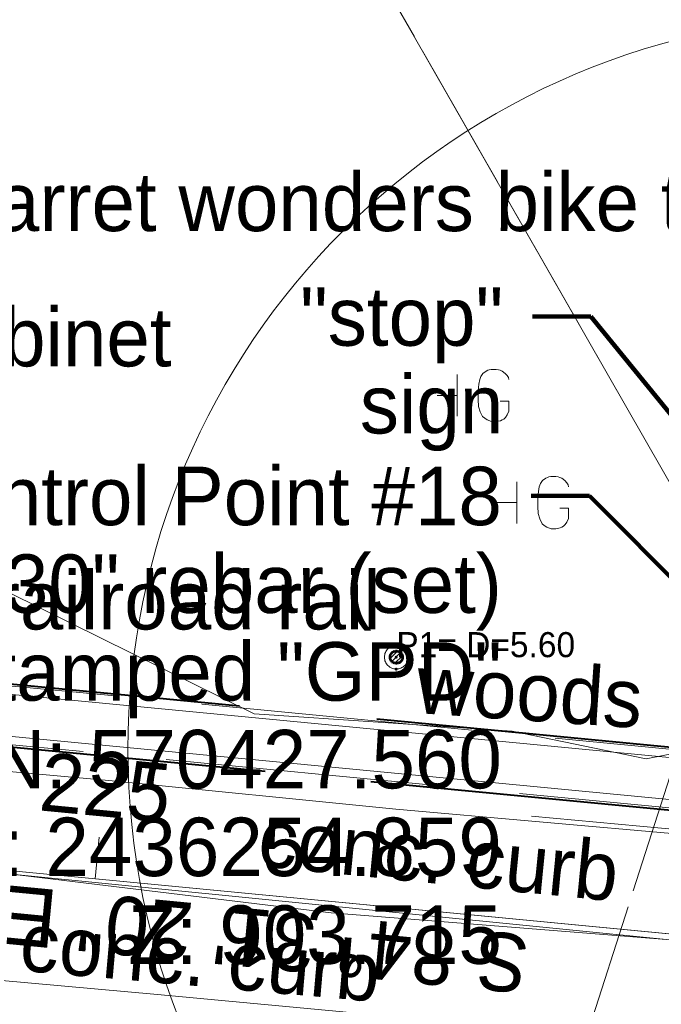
# Model space of a CAD drawing. Header units: feet. Extents: x 2433273 to 2447442, y 555003 to 575201.
# Tile 207 of 226: x 2436158 to 2436235, y 570395 to 570513. Entities that reach past the tile are written whole.
import ezdxf
from ezdxf.enums import TextEntityAlignment as Align

# ---------------------------------------------------------------- set-up
doc = ezdxf.new("R2010")
doc.units = ezdxf.units.FT
doc.header["$LTSCALE"] = 50
doc.header["$MEASUREMENT"] = 0
for name, pattern in [('cl20', [100, 5, -5, 80, -5, 5]), ('cl50', [100, 7.5, -7.5, 70, -7.5, 7.5]), ('constlimit', [0.85, 0.65, -0.1, -0.1]), ('corp', [0.4, 0.05, 0.09, 0.08, 0.09, 0.05, -0.04]), ('DGN Style 1', [291.026069, 0.484236, -290.541832]), ('DGN Style 2', [484.236387, 290.541832, -193.694555]), ('DGN Style 3', [677.930942, 484.236387, -193.694555]), ('DGN Style 4', [775.262456, 387.38911, -193.694555, 0.484236, -193.694555]), ('DGN Style 5', [338.965471, 145.270916, -193.694555]), ('DGN Style 6', [921.017609, 0.484236, -193.694555, 338.965471, -193.694555, 0.484236, -193.694555]), ('DGN Style 7', [968.472775, 435.812749, -193.694555, 145.270916, -193.694555]), ('drainage01', [1.6, 0.85, -0.75]), ('esmtshpr', [5.35, 1, -0.175, -0.175, 4]), ('rowex', [4.85, 0.8, -0.375, -0.375, 0.8, -0.3, 0.8, -0.3, 0.8, -0.3]), ('treelt', [0.3, -0.15, -0.15])]:
    doc.linetypes.add(name, pattern=pattern)
for name, color, linetype, lineweight in [('DR_X_Cells', 151, 'DGN Style 2', 0), ('DR_X_Cells (Construction)', 151, 'DGN Style 2', 0), ('DV_X_Corp_Line', 7, 'corp', 0), ('DV_X_Property_Line', 7, 'Continuous', 0), ('GE_P_CL_50', 7, 'cl50', 13), ('GK_Drainage_Nodes (Construction)', 7, 'Continuous', 53), ('PV_P_Walk', 241, 'Continuous', 13), ('PV_X_COP', 4, 'DGN Style 4', 0), ('PV_X_Curb', 120, 'DGN Style 1', 0), ('PV_X_EOP', 7, 'DGN Style 3', 0), ('RW_P_Const_Limits', 120, 'constlimit', 0), ('RW_P_Esmt_SH', 193, 'esmtshpr', 40), ('RW_X_CL_20', 6, 'cl20', 0), ('RW_X_Fee_RW', 6, 'rowex', 30), ('SV_X_Text', 7, 'Continuous', 0), ('SV_X_Text_Description', 21, 'Continuous', 0), ('UT_X_Electric_Cells', 1, 'Continuous', 0), ('UT_X_Gas_Cells', 2, 'Continuous', 0), ('VG_X_Tree_Line_Lt', 3, 'treelt', 0)]:
    doc.layers.add(name, color=color, linetype=linetype, lineweight=lineweight)
doc.layers.add('GK_Visualization', color=30, linetype='Continuous', lineweight=13, plot=False)
doc.styles.add('Slanted-Normal LS 0.50', font='font31.shx', dxfattribs={"height": 0.14})
doc.styles.add('Slanted-Normal LS 0.50_0', font='font31.shx')
doc.styles.add('Style-font30', font='font30.shx')
doc.styles.add('Style-font31', font='font31.shx')
doc.dimstyles.new('Dec-0  Slanted', dxfattribs={"dimscale": 50, "dimtxt": 0.14, "dimasz": 0.14, "dimexe": 0.07, "dimexo": 0.07, "dimgap": 0.07, "dimtad": 1, "dimdec": 0, "dimzin": 3, "dimdsep": 46, "dimtxsty": 'Slanted-Normal LS 0.50_0', "dimcen": 0.09, "dimclrd": 97, "dimclre": 97, "dimclrt": 7, "dimadec": 0, "dimazin": 3, "dimtfac": 1, "dimtdec": 0, "dimtofl": 0, "dimtmove": 1, "dimatfit": 1, "dimfxl": 1, "dimtzin": 3, "dimlwd": 0, "dimlwe": 0, "dimarcsym": 0})

# ---------------------------------------------------------------- blocks, each defined once
blk = doc.blocks.new('CB7-X')
at = {"layer": 'DR_X_Cells', "color": 151, "linetype": 'Continuous', "lineweight": 0}
for p, q in [((-0.73, -0.15), (0.15, 0.73)), ((-0.54, -0.52), (0.52, 0.54)), ((-0.18, -0.73), (0.73, 0.18))]:
    blk.add_line(p, q, dxfattribs=at)
at = {"layer": 'DR_X_Cells', "color": 151, "linetype": 'drainage01', "lineweight": 0}
blk.add_circle((0, 0), 1.42, dxfattribs=at)
at = {"layer": 'DR_X_Cells', "color": 151, "linetype": 'Continuous', "lineweight": 0}
blk.add_circle((0, 0), 0.75, dxfattribs=at)
at = {"layer": 'DR_X_Cells (Construction)', "color": 20, "linetype": 'drainage01', "lineweight": 0}
blk.add_circle((0, 0), 0.75, dxfattribs=at)
at = {"layer": 'GK_Drainage_Nodes (Construction)', "color": 61, "linetype": 'DGN Style 6', "lineweight": 53}
blk.add_circle((0, 0), 0.75, dxfattribs=at)
at = {"layer": 'GK_Drainage_Nodes (Construction)', "color": 21, "linetype": 'DGN Style 2', "lineweight": 53}
blk.add_point((0, 1.41), dxfattribs=at)
at = {"layer": 'GK_Drainage_Nodes (Construction)', "color": 151, "linetype": 'DGN Style 7', "lineweight": 53}
blk.add_point((0, 0), dxfattribs=at)
at = {"layer": 'GK_Drainage_Nodes (Construction)', "color": 21, "linetype": 'DGN Style 5', "lineweight": 53}
blk.add_point((0, 0), dxfattribs=at)
at = {"layer": 'GK_Drainage_Nodes (Construction)', "color": 40, "linetype": 'DGN Style 4', "lineweight": 53}
blk.add_point((0, 0), dxfattribs=at)
at = {"layer": 'GK_Drainage_Nodes (Construction)', "color": 223, "linetype": 'DGN Style 1', "lineweight": 53}
blk.add_point((0, -1.42), dxfattribs=at)
blk = doc.blocks.new('GMRK_17')
at = {"layer": 'UT_X_Gas_Cells', "color": 2, "linetype": 'Continuous', "lineweight": 0}
for p, q in [((0, -0.05), (0, 0.05)), ((0, 0), (-0.0476, 0))]:
    blk.add_line(p, q, dxfattribs=at)
at = {"layer": 'UT_X_Gas_Cells', "color": 2, "linetype": 'Continuous', "lineweight": 0, "flags": 128}
blk.add_lwpolyline([(0.1238, 0.0378), (0.1228, 0.0427), (0.1199, 0.0476), (0.115, 0.0526), (0.1081, 0.0585), (0.1032, 0.0604), (0.0992, 0.0614), (0.0933, 0.0624), (0.0815, 0.0624), (0.0766, 0.0614), (0.0736, 0.0604), (0.0697, 0.0585), (0.0618, 0.0526), (0.0569, 0.0457), (0.0539, 0.0378), (0.052, 0.027), (0.05, 0.0112), (0.05, -0.0094), (0.051, -0.0262), (0.0549, -0.039), (0.0608, -0.0508), (0.0658, -0.0547), (0.0717, -0.0586), (0.0825, -0.0626), (0.0933, -0.0626), (0.1041, -0.0606), (0.1081, -0.0586), (0.112, -0.0567), (0.116, -0.0527), (0.1199, -0.0468), (0.1238, -0.038), (0.1238, -0.0134), (0.1032, -0.0134)], dxfattribs=at)
blk = doc.blocks.new('GMRK_18')
at = {"layer": 'UT_X_Gas_Cells', "color": 2, "linetype": 'Continuous', "lineweight": 0}
for p, q in [((0, -0.05), (0, 0.05)), ((0, 0), (-0.0476, 0))]:
    blk.add_line(p, q, dxfattribs=at)
at = {"layer": 'UT_X_Gas_Cells', "color": 2, "linetype": 'Continuous', "lineweight": 0, "flags": 128}
blk.add_lwpolyline([(0.1238, 0.0378), (0.1228, 0.0427), (0.1199, 0.0476), (0.115, 0.0526), (0.1081, 0.0585), (0.1032, 0.0604), (0.0992, 0.0614), (0.0933, 0.0624), (0.0815, 0.0624), (0.0766, 0.0614), (0.0736, 0.0604), (0.0697, 0.0585), (0.0618, 0.0526), (0.0569, 0.0457), (0.0539, 0.0378), (0.052, 0.027), (0.05, 0.0112), (0.05, -0.0094), (0.051, -0.0262), (0.0549, -0.039), (0.0608, -0.0508), (0.0658, -0.0547), (0.0717, -0.0586), (0.0825, -0.0626), (0.0933, -0.0626), (0.1041, -0.0606), (0.1081, -0.0586), (0.112, -0.0567), (0.116, -0.0527), (0.1199, -0.0468), (0.1238, -0.038), (0.1238, -0.0134), (0.1032, -0.0134)], dxfattribs=at)

msp = doc.modelspace()

# ---------------------------------------------------------------- linework, layer by layer
at = {"layer": 'DV_X_Corp_Line'}
for p, q in [((2435957.98, 570943.25), (2436243.26, 570445.03)), ((2436243.26, 570445.03), (2436168.26, 570211.74))]:
    msp.add_line(p, q, dxfattribs=at)
at = {"layer": 'DV_X_Corp_Line', "flags": 128}
msp.add_lwpolyline([(2438340.89, 568548.62), (2437421.88, 568022.4), (2436416.72, 569777.84), (2436649.53, 569785.82), (2436333.8, 570337.21, -0.04279), (2436125.96, 570785.06)], format="xyb", dxfattribs=at)
at = {"layer": 'DV_X_Property_Line'}
msp.add_line((2439654.69, 564487.25), (2435957.98, 570943.25), dxfattribs=at)
at = {"layer": 'GE_P_CL_50'}
msp.add_line((2436047.38, 570421.8), (2436357.81, 570392.03), dxfattribs=at)
at = {"layer": 'GE_P_CL_50', "linetype": 'Continuous'}
msp.add_line((2436167.22, 570410.31), (2436167.7, 570415.29), dxfattribs=at)
at = {"layer": 'GK_Visualization', "color": 1, "flags": 128}
msp.add_lwpolyline([(2435795.48, 569701.9), (2435768.12, 570411.36), (2436047.38, 570421.8), (2436357.81, 570392.03)], dxfattribs=at)
msp.add_lwpolyline([(2435795.48, 569701.9), (2435768.12, 570411.36), (2436047.38, 570421.8), (2436357.81, 570392.03)], dxfattribs=at)
at = {"layer": 'PV_P_Walk'}
for p, q in [((2436254.53, 570423.04), (2436134.39, 570434.56)), ((2436250.46, 570418.4), (2436132.95, 570429.67))]:
    msp.add_line(p, q, dxfattribs=at)
at = {"layer": 'PV_X_COP', "flags": 128}
msp.add_lwpolyline([(2436357.79, 570391.85), (2436301.21, 570397.44), (2436245.35, 570402.28), (2436195.47, 570406.21), (2436144.45, 570412.4), (2436109.36, 570414.94), (2436077.24, 570417.45), (2436029.88, 570418.69), (2435984.58, 570417.37), (2435950.13, 570415.99), (2435891.6, 570413.84), (2435830.34, 570411.34), (2435786.73, 570409.73), (2435738.89, 570407.84)], dxfattribs=at)
at = {"layer": 'PV_X_Curb', "flags": 128}
for points in [[(2436243.57, 570416.75), (2436237.7, 570416.13), (2436203.4, 570419.25), (2436168.77, 570422.53), (2436148.35, 570424.35), (2436147.13, 570424.53), (2436146.96, 570424.03)], [(2436376.06, 570369.97), (2436366.34, 570376.28), (2436358.05, 570378.12), (2436318.32, 570382.18), (2436286.56, 570385.21), (2436258.64, 570387.97), (2436227.58, 570390.84), (2436196.57, 570393.79), (2436174.65, 570395.92), (2436151.11, 570398.13), (2436145.41, 570398.58), (2436143.9, 570398.68), (2436143.93, 570399.29)]]:
    msp.add_lwpolyline(points, dxfattribs=at)
at = {"layer": 'PV_X_EOP', "flags": 128}
for points in [[(2436239.91, 570476.22), (2436252.85, 570454.86), (2436258.37, 570443.94), (2436257.79, 570428.4), (2436252.5, 570419.69), (2436250.21, 570418.24), (2436243.78, 570416.31), (2436237.61, 570415.62), (2436203.2, 570418.64), (2436168.86, 570422.05), (2436146.96, 570424.03), (2436144.79, 570423.89), (2436144.43, 570423.06), (2436141.52, 570423.33), (2436141.65, 570425.35), (2436121.35, 570426.23), (2436112.53, 570426.98), (2436109.42, 570430.21), (2436104.62, 570432.62), (2436102.85, 570431.55), (2436098.11, 570429.65), (2436092.84, 570428.88), (2436074.68, 570430.42), (2436064.78, 570430.97), (2436054.92, 570431.52), (2436041.24, 570431.56), (2436024.84, 570431.39), (2435997.31, 570430.13), (2435965.01, 570428.84), (2435933.09, 570427.61), (2435899.19, 570426.29), (2435863.56, 570425.05), (2435847.16, 570424.54), (2435798.78, 570422.84), (2435775.66, 570422.05), (2435762.46, 570421.73), (2435722.13, 570420.23)], [(2436376.32, 570370.45), (2436366.53, 570376.79), (2436358.08, 570378.72), (2436318.34, 570382.72), (2436286.59, 570385.81), (2436258.63, 570388.44), (2436227.54, 570391.38), (2436196.45, 570394.4), (2436174.66, 570396.47), (2436151.22, 570398.53), (2436143.93, 570399.29), (2436142.93, 570399.48), (2436143.06, 570400.47), (2436140.13, 570400.54), (2436140.05, 570397.95), (2436134.18, 570400.42), (2436127.53, 570399.81), (2436121.77, 570398.52), (2436117.05, 570396.81), (2436106.54, 570402.58), (2436090, 570403.69), (2436074.35, 570405.3), (2436061.56, 570406.26), (2436037.15, 570406.8), (2436016.31, 570406.17), (2435963.38, 570404.19), (2435931.47, 570403.01), (2435900.7, 570401.91), (2435887.28, 570401.4), (2435850.08, 570400.16), (2435824.97, 570399.08), (2435789.58, 570397.85), (2435782.76, 570397.54), (2435777.97, 570397.34), (2435739.58, 570395.82)]]:
    msp.add_lwpolyline(points, dxfattribs=at)
at = {"layer": 'RW_P_Const_Limits'}
for p, q in [((2436254.63, 570424.03), (2436134.48, 570435.55)), ((2436250.37, 570417.41), (2436133.33, 570428.63))]:
    msp.add_line(p, q, dxfattribs=at)
at = {"layer": 'RW_P_Esmt_SH'}
for p, q in [((2436134.74, 570435.78), (2436200.95, 570429.43)), ((2436200.95, 570429.43), (2436255.17, 570424.23)), ((2436137.8, 570427.95), (2436200.23, 570421.96)), ((2436200.23, 570421.96), (2436259.73, 570416.26))]:
    msp.add_line(p, q, dxfattribs=at)
at = {"layer": 'RW_X_CL_20'}
msp.add_line((2436047.44, 570421.81), (2436361.13, 570390.48), dxfattribs=at)
at = {"layer": 'RW_X_Fee_RW', "flags": 128}
msp.add_lwpolyline([(2436110.55, 570994.74, 0.060663), (2436377.19, 570362.06), (2436699.64, 569798.92)], format="xyb", dxfattribs=at)
at = {"layer": 'RW_X_Fee_RW'}
msp.add_arc((2438822.42, 571765.31), 2774.22, 195.86168, 208.83024, dxfattribs=at)
at = {"layer": 'UT_X_Electric_Cells'}
msp.add_circle((2436258.93, 570425.76), 87.79, dxfattribs=at)
at = {"layer": 'VG_X_Tree_Line_Lt', "flags": 128}
msp.add_lwpolyline([(2436257.83, 570429.47), (2436233.19, 570424.65), (2436217.16, 570427.96), (2436186.24, 570430.04), (2436156.97, 570444.53), (2436135.5, 570443.27), (2436113.03, 570428.38), (2436073.75, 570435.47), (2436045.68, 570438.05), (2436043.71, 570462.54), (2436016.6, 570464.1)], dxfattribs=at)

# ---------------------------------------------------------------- block references
at = {"layer": 'DR_X_Cells', "color": 151, "linetype": 'Continuous', "lineweight": 0}
msp.add_blockref('CB7-X', (2436203.27, 570436.83), dxfattribs=at)
at = {"layer": 'UT_X_Gas_Cells', "color": 2, "linetype": 'Continuous', "lineweight": 0, "xscale": 50, "yscale": 50, "zscale": 50}
for name, p in [('GMRK_17', (2436210.56, 570468.16)), ('GMRK_18', (2436217.7, 570455.33))]:
    msp.add_blockref(name, p, dxfattribs=at)

# ---------------------------------------------------------------- texts
at = {"layer": 'GE_P_CL_50', "linetype": 'Continuous', "style": 'Style-font31'}
msp.add_text('225', height=7, rotation=354.5222, dxfattribs=at).set_placement((2436168.13, 570417.76), align=Align.CENTER)
msp.add_text('S 84%%d 31\' 20" E', height=7, rotation=174.5222, dxfattribs=at).set_placement((2436187.35, 570399.56), align=Align.TOP_CENTER)
at = {"layer": 'SV_X_Text', "style": 'Slanted-Normal LS 0.50'}
for s, rotation, p in [('woods', 356.1423, (2436205.52, 570430.15)), ('conc. curb', 354.9749, (2436157.99, 570399.34))]:
    msp.add_text(s, height=7, rotation=rotation, dxfattribs=at).set_placement(p)
msp.add_text('conc. curb', height=7, rotation=354.3315, dxfattribs=at).set_placement((2436187.21, 570418.82), align=Align.TOP_LEFT)
at = {"layer": 'SV_X_Text', "char_height": 7, "style": 'Slanted-Normal LS 0.50'}
for s, insert, attachment_point, line_spacing_factor in [('"garret wonders bike trail"\\Psign', (2436253.34, 570494.83), 3, 0.9), ('"stop"\\Psign', (2436216.08, 570481.11), 3, 0.9), ('utility cabinet', (2436122.25, 570474.08), 4, 0.606), ('Control Point #18\\P5/8" x 30" rebar (set)\\Pw/cap stamped "GPD"\\PN: 570427.560\\PE: 2436254.859\\PZ: 903.715', (2436215.91, 570459.63), 3, 0.9), ('actual railroad rail', (2436127.51, 570443.6), 4, 0.606)]:
    msp.add_mtext(s, dxfattribs=dict(at, insert=insert, attachment_point=attachment_point, line_spacing_factor=line_spacing_factor))
at = {"layer": 'SV_X_Text_Description', "style": 'Style-font30'}
msp.add_text('P1= D=5.60', height=3, dxfattribs=at).set_placement((2436203.27, 570436.83))

# ---------------------------------------------------------------- leaders
at = {"layer": 'SV_X_Text', "color": 97, "linetype": 'Continuous', "lineweight": 0, "annotation_type": 0, "has_hookline": 1}
for points, hookline_direction, text_width in [([(2436311.51, 570436.88), (2436263.84, 570491.33), (2436256.84, 570491.33)], 1, 151.89), ([(2436245.81, 570454), (2436226.58, 570477.61), (2436219.58, 570477.61)], 1, 33.83), ([(2436099.02, 570466.24), (2436112.08, 570474.08), (2436119.08, 570474.08)], 0, 82.17), ([(2436254.86, 570427.56), (2436226.41, 570456.13), (2436219.41, 570456.13)], 1, 120.06), ([(2436101.37, 570434.38), (2436117.5, 570443.6), (2436124.5, 570443.6)], 0, 107.78)]:
    msp.add_leader(points, dimstyle='Dec-0  Slanted', override={"dimtad": 0, "dimclrd": 0, "dimlwd": 65534}, dxfattribs=dict(at, hookline_direction=hookline_direction, text_width=text_width))

doc.saveas('drawing.dxf')
